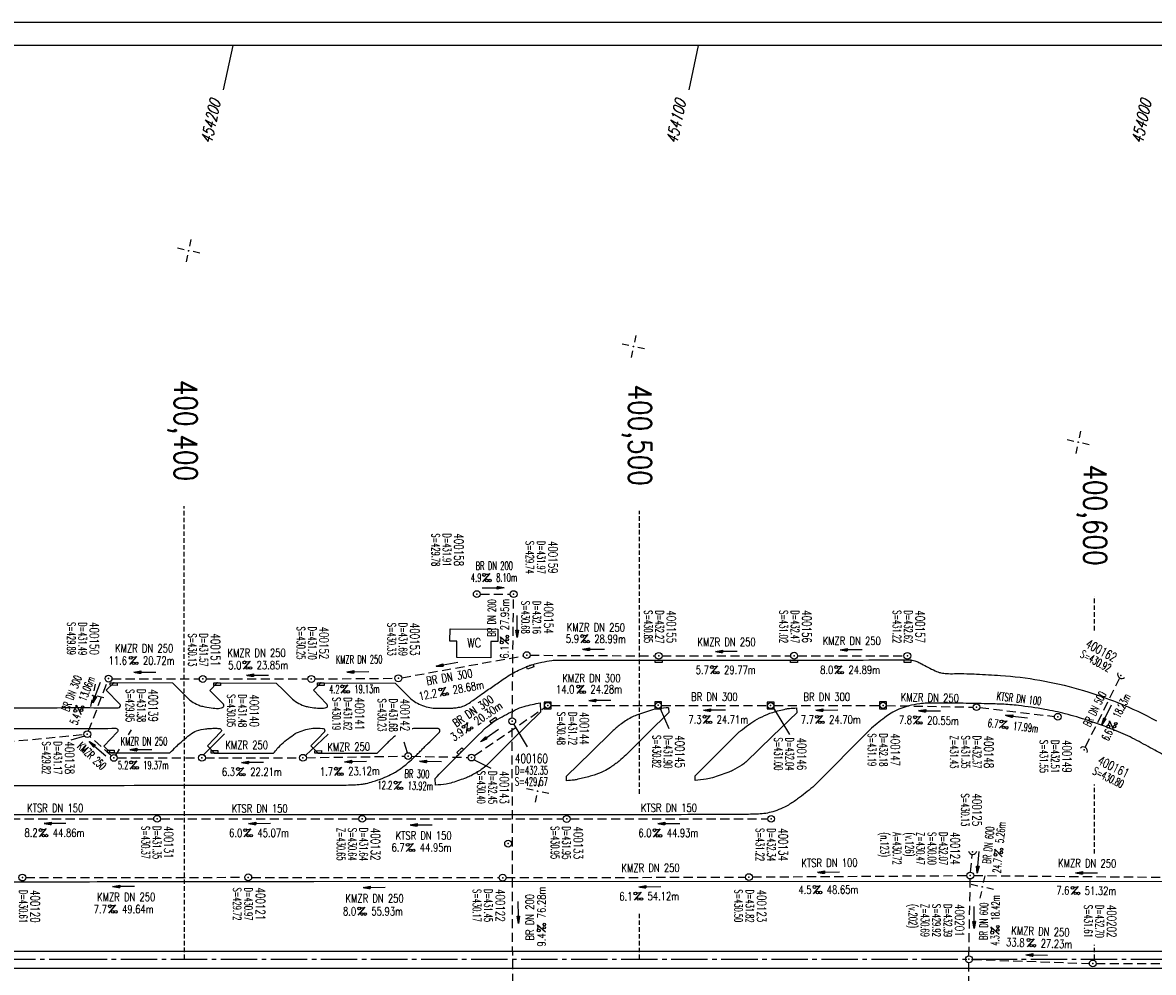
# Model space of a CAD drawing. Extents: x 0 to 1135, y 0 to 420.
# Tile 5 of 48: x 184 to 433, y 211 to 420. Entities that reach past the tile are written whole.
import ezdxf
from ezdxf.enums import TextEntityAlignment as Align

# ---------------------------------------------------------------- set-up
doc = ezdxf.new("R2010")
doc.units = 0
doc.header["$LTSCALE"] = 2
doc.header["$MEASUREMENT"] = 0
for name, pattern in [('ACHSE', [5.5, 4, -0.5, 0.5, -0.5]), ('AUSGEZOGEN', [0]), ('GESTRICH-X2', [1.5, 1, -0.5]), ('GESTRICHELT', [0.75, 0.5, -0.25])]:
    doc.linetypes.add(name, pattern=pattern)
doc.layers.get('0').update_dxf_attribs({"linetype": 'AUSGEZOGEN'})
for name, color, linetype in [('ACHSETOP', 250, 'ACHSE'), ('FBR', 8, 'CONTINUOUS'), ('GEBAEUDE', 6, 'CONTINUOUS'), ('HEKTOM', 250, 'GESTRICHELT'), ('KANAL', 7, 'GESTRICH-X2'), ('NETZ', 250, 'CONTINUOUS'), ('PFEIL', 7, 'CONTINUOUS'), ('RAHMEN', 250, 'AUSGEZOGEN'), ('SCHACHTNR', 6, 'CONTINUOUS'), ('Schmutzw', 30, 'GESTRICH-X2'), ('SCHRIFT', 7, 'CONTINUOUS'), ('SCHSYMBOL', 7, 'CONTINUOUS'), ('TEXTO', 4, 'CONTINUOUS'), ('TEXTU', 4, 'CONTINUOUS')]:
    doc.layers.add(name, color=color, linetype=linetype)
doc.styles.add('ROMANS', font='romans.shx', dxfattribs={"width": 0.8})

# ---------------------------------------------------------------- blocks, each defined once
blk = doc.blocks.new('IKR')
at = {"color": 0}
for p, q in [((0, 1), (0, 2.5)), ((-2.5, 0), (-1, 0)), ((1, 0), (2.5, 0)), ((0, -2.5), (0, -1))]:
    blk.add_line(p, q, dxfattribs=at)
blk.add_circle((0, 0), 0.05, dxfattribs=at)
blk.add_point((0, 0), dxfattribs=at)
blk = doc.blocks.new('GST')
at = {"color": 0}
blk.add_circle((0, 0), 0.75, dxfattribs=at)
blk.add_point((0, 0), dxfattribs=at)
blk = doc.blocks.new('10')
blk.add_blockref('GST', (0, 0))
blk = doc.blocks.new('PROM')
blk.add_line((1.57, 1.82), (0.02, 0.02))
for centre, radius in [((0.32, 1.51), 0.317), ((0.94, 0.29), 0.283), ((1.64, 0.29), 0.283)]:
    blk.add_circle(centre, radius)
blk.add_arc((0.99, 2.68), 1.03, 239.1414, 303.3549)
blk = doc.blocks.new('PFEIL2')
at = {"color": 0}
for p, q in [((0.88, 0), (-2.4, -0.01)), ((0.88, -0.27), (0.88, 0.28)), ((0.88, 0.28), (2.43, 0.01)), ((0.91, 0.27), (0.88, 0.26)), ((0.97, 0.26), (0.88, 0.25)), ((1.02, 0.25), (0.88, 0.23)), ((1.07, 0.24), (0.88, 0.21)), ((1.13, 0.23), (0.88, 0.19)), ((1.18, 0.22), (0.88, 0.17)), ((1.24, 0.21), (0.88, 0.15)), ((1.29, 0.21), (0.88, 0.14)), ((1.34, 0.2), (0.88, 0.12)), ((1.4, 0.19), (0.88, 0.1)), ((1.45, 0.18), (0.88, 0.08)), ((1.51, 0.17), (0.88, 0.06)), ((1.56, 0.16), (0.88, 0.04)), ((1.61, 0.15), (0.88, 0.02)), ((1.67, 0.14), (0.88, 0.01)), ((1.72, 0.13), (0.88, -0.01)), ((1.78, 0.12), (0.88, -0.03)), ((1.83, 0.11), (0.88, -0.05)), ((1.88, 0.1), (0.88, -0.07)), ((1.94, 0.09), (0.88, -0.09)), ((2.05, 0.08), (0.88, -0.12)), ((1.99, 0.08), (0.88, -0.11)), ((2.1, 0.07), (0.88, -0.14)), ((2.15, 0.06), (0.88, -0.16)), ((2.21, 0.05), (0.88, -0.18)), ((2.26, 0.04), (0.88, -0.2)), ((2.32, 0.03), (0.88, -0.22)), ((2.37, 0.02), (0.88, -0.23)), ((2.42, 0.01), (0.88, -0.25)), ((2.43, 0.01), (0.88, -0.27))]:
    blk.add_line(p, q, dxfattribs=at)
blk = doc.blocks.new('40')
at = {"color": 0}
blk.add_arc((0.02, 0.31), 0.91, 192.5363, 347.4637, dxfattribs=at)
blk.add_point((0, 0), dxfattribs=at)
blk = doc.blocks.new('20')
blk.add_lwpolyline([(-0.75, -0.75), (0.75, -0.75), (0.75, 0.75), (-0.75, 0.75)], close=True)
blk.add_circle((0, 0), 0.676)
blk.add_point((0, 0))
blk = doc.blocks.new('30S')
at = {"color": 0}
for p, q in [((-0.75, -0.58), (-0.75, 0)), ((-0.75, 0), (0.75, 0)), ((0.75, 0), (0.75, -0.58)), ((0.75, -0.58), (-0.75, -0.58))]:
    blk.add_line(p, q, dxfattribs=at)
blk.add_point((0, 0), dxfattribs=at)

msp = doc.modelspace()

# ---------------------------------------------------------------- linework, layer by layer
at = {"layer": 'ACHSETOP'}
msp.add_lwpolyline([(25, 214.13), (194.74, 214.13), (394.75, 214.13), (444.74, 214.13), (469.74, 214.13), (494.74, 214.13), (519.75, 214.13), (544.74, 214.13), (569.74, 214.13), (594.74, 214.13), (599.25, 214.13), (619.75, 214.24), (644.74, 214.65), (669.73, 215.38), (694.71, 216.43), (719.67, 217.79), (744.62, 219.47), (769.54, 221.46)], dxfattribs=at)
at = {"layer": 'FBR'}
for p, q in [((204.2, 274.89), (202.56, 273.25)), ((217.18, 274.82), (204.2, 274.89)), ((225.34, 273.21), (226.93, 274.83)), ((226.93, 274.83), (239.93, 274.77)), ((248.08, 273.27), (249.72, 274.83)), ((249.72, 274.83), (266.07, 274.81)), ((202.56, 273.25), (205.53, 270.2)), ((297.9, 270.45), (297.99, 268.45)), ((326.17, 269.36), (326.18, 268.34)), ((354.4, 268.35), (354.32, 269.33)), ((370.77, 264.92), (357.83, 251.96)), ((202.02, 260.97), (203.58, 259.45)), ((247.52, 261.01), (249.13, 259.37)), ((203.58, 259.45), (216.54, 259.45)), ((226.36, 259.43), (239.33, 259.38)), ((249.13, 259.37), (262.08, 259.4)), ((274.91, 252.37), (274.82, 253.84)), ((303.74, 253.35), (303.7, 254.38)), ((331.98, 253.42), (331.98, 254.41))]:
    msp.add_line(p, q, dxfattribs=at)
for points in [[(632.48, 168.84, -0.009319), (633.99, 170.24, -0.008776), (635.77, 171.77, -0.047448), (638.51, 173.64, -0.043313), (641.84, 175.11, -0.010638), (644.36, 175.91, -0.025121), (645.44, 176.17, -0.000498), (651.94, 177.39, 0.000351), (661.14, 179.11, 0.000001), (685.94, 183.77, 0.000098), (686.21, 183.82, 0.000036), (700.61, 186.53, -0.000002), (715, 189.24, -0.000023), (729.21, 191.92, -0.000019), (746.05, 195.09, -0.003046), (758.19, 197.3, -0.001835)], [(236.69, 148.16, 0.000002), (252.45, 148.08, 0.000002), (263.53, 148.02, 0.00046)], [(517.48, 212.59), (519.75, 212.63, -0.000009), (532.25, 212.63, 0.000009), (544.74, 212.63, 0.000011), (557.24, 212.63, -0.000003), (569.74, 212.63, -0.000017), (582.24, 212.63, 0.000005), (594.74, 212.63, 0.000053), (595.15, 212.63, 0.000005), (599.26, 212.63, 0.001234), (606.7, 212.65, 0.000703), (619.76, 212.74, 0.002173), (629.96, 212.86, 0.001495), (644.78, 213.15, 0.001644), (657.03, 213.47, 0.001579), (669.78, 213.88, 0.001584), (682.26, 214.37, 0.001578), (694.78, 214.93, 0.00157), (707.28, 215.57, 0.001571), (719.76, 216.29, 0.001576), (732.25, 217.09, 0.001577), (744.73, 217.97, 0.001582), (757.2, 218.93, 0.001583)], [(121.39, 253.26, -0.000017), (136.5, 258.7, -0.00021)], [(182.23, 269.34, -0.00115), (184.27, 269.36, -0.000233), (194.3, 269.41, -0.002234), (198.04, 269.41, -0.00117), (205.18, 269.36)], [(436.36, 258.22, 0.000566), (433, 260.06, 0.000484), (429.07, 262.2, 0.027279), (425.02, 264.12, 0.017223), (418.36, 266.58, 0.017203), (413.35, 268.05, 0.019387), (408.82, 269.02, 0.01323), (403.03, 269.87, 0.020916), (399.34, 270.16, 0.0033), (395.49, 270.28, 0.002413), (390.22, 270.37, 0.002956), (385.53, 270.41, 0.005434), (382.98, 270.38, 0.032042), (381.34, 270.25, 0.021633), (378.96, 269.78, 0.035146), (377.22, 269.24, 0.032928), (375.45, 268.4, 0.033148), (374.06, 267.5, 0.013166), (370.77, 264.92, 0.045377)], [(138, 252.3, 0.000176), (186.54, 252.31, 0.00024), (222.04, 252.35, 0.000005), (255.02, 252.4, 0.000621), (255.28, 252.4, 0.012611), (257.36, 252.46, 0.017092), (258.89, 252.6, 0.02894), (259.71, 252.75, 0.015967), (261.17, 253.15, 0.018551), (263.38, 253.93, 0.023417), (265.07, 254.69, 0.006423), (265.72, 255.03, 0.01038), (266.12, 255.26, 0.022922), (267.32, 256.05, 0.018623), (268.71, 257.15, 0.005839), (269.92, 258.2, 0.014853), (270.38, 258.64, 0.000052), (271.06, 259.31, 0.000102), (271.4, 259.65, 0.000062), (272.08, 260.34, -0.000161), (272.76, 261.02, -0.004326), (273.26, 261.52, 0.001388), (274.82, 263.04, 0.003303), (275.48, 263.69, 0.008207), (275.74, 263.96, 0.066029), (275.81, 264.06, 0.047025), (275.87, 264.21, 0.089271), (275.89, 264.34, 0.068008), (275.86, 264.5, 0.078753), (275.78, 264.65, 0.096509), (275.68, 264.74, 0.054769), (275.51, 264.81, 0.072593), (275.37, 264.84, 0.00363), (275.09, 264.85, 0.004035), (274.83, 264.85, 0.000231), (273.57, 264.85, 0.000999), (273.28, 264.85, 0.0005), (272.51, 264.85, 0.000309), (271.25, 264.84, 0.001315), (270.99, 264.84, 0.000873), (270.6, 264.84, 0.019061), (270.36, 264.82, 0.008702), (269.84, 264.77, 0.003672), (269.76, 264.76, 0.014501)], [(266.11, 263.21, 0.013645), (265.73, 262.91, 0.006498), (265.11, 262.38, 0.013297), (264.81, 262.11, 0.00019), (264.81, 262.1, 0.000006), (264.63, 261.93, 0.001591), (263.39, 260.71, 0.001492), (262.08, 259.4)], [(357.83, 251.96, -0.016939), (354.51, 249.33, -0.029636), (352.48, 248, -0.056025), (349.07, 246.53, -0.065088), (345.91, 246.01, -0.003333), (342.43, 245.91, -0.005154), (340.17, 245.89, -0.000053), (317.72, 245.87, -0.000124), (308.06, 245.87, -0.000001), (277.56, 245.86, -0.000029), (276.55, 245.86), (222.12, 245.86, 0.000031), (144.94, 245.86, 0.000163), (130.49, 245.86, 0.021883), (126.47, 245.68, 0.014675), (120.51, 244.97, 0.022893), (113.88, 243.68, 0.024298), (107.78, 241.88, 0.00201), (106.37, 241.38, 0.000273), (95.99, 237.66, 0.002972), (91.04, 235.85, 0.001731), (82.57, 232.66)], [(25, 212.13, -0.000002), (107.24, 212.13, 0.000002), (194.74, 212.13, 0.000001), (294.74, 212.13, -0.000001), (394.75, 212.13, -0.000001), (419.74, 212.13, 0.000001), (444.74, 212.13, 0.000009), (457.24, 212.13, -0.000008), (469.74, 212.13, -0.000012), (482.24, 212.13, 0.000009), (494.74, 212.13, 0.006174), (502.15, 212.18, -0.000007)]]:
    msp.add_lwpolyline(points, format="xyb", dxfattribs=at)
at = {"layer": 'FBR', "flags": 128}
for points in [[(266.07, 274.81, 0.000808), (266.97, 273.9, 0.001459), (267.46, 273.39, 0.000391), (268.76, 272.09, 0.000982), (269.28, 271.58, 0.051418), (270.29, 270.76, 0.041507), (271.7, 270.01, 0.045849), (273.28, 269.48, 0.051603), (274.75, 269.3, 0.001642), (275.79, 269.28, 0.003748), (276.24, 269.28, 0.001996), (277.09, 269.28, 0.001662), (278.11, 269.3, 0.020943), (278.95, 269.34, 0.016581), (280.01, 269.48, 0.054785), (281.21, 269.82, 0.05524), (282.3, 270.41, 0.004367), (283.43, 271.21, -0.003027), (285.06, 272.36, -0.001187), (287.54, 274.08, -0.001298), (289.81, 275.65, -0.030935), (292.83, 277.45, -0.035461), (295.66, 278.67, -0.015382), (297.08, 279.11, -0.018643), (298.27, 279.4, -0.015397), (300.5, 279.78, -0.032193), (301.58, 279.86, -0.001833), (304.58, 279.87, -0.000283), (323.99, 279.88, -0.000006), (352.82, 279.88, -0.000191), (353.73, 279.88, -0.000419), (355.29, 279.88, 0.000075), (363.94, 279.86, 0.004723), (373.85, 279.93, -0.009653), (378.7, 279.92, -0.044882), (380, 279.77, -0.059233), (380.94, 279.46, -0.018476), (381.81, 279.01, 0.011989), (383.15, 278.3, 0.00421), (384.77, 277.51, 0.012947), (385.31, 277.27, 0.052557), (386.02, 277.06, 0.031563), (387.24, 276.91, 0.02056), (389, 276.88, -0.013462), (391.7, 276.87, -0.005916), (393.84, 276.78, -0.002399), (399.1, 276.47, -0.026913), (407.76, 275.44, -0.026894), (416.27, 273.49, -0.027054), (425.02, 270.46, -0.02709), (433.38, 266.51, -0.001619)], [(558.73, 182.38, 0.000034), (481.5, 182.24, -0.000124)], [(372.28, 182.21, -0.000052), (305.04, 182.07, -0.001027)], [(217.18, 274.82), (218.53, 273.46), (220.39, 271.58, 0.05248), (221.36, 270.78, 0.041726), (222.75, 270.02, 0.046589), (223.72, 269.7, 0.024227), (225.64, 269.35, 0.031718), (227.2, 269.24, 0.07319), (227.87, 269.34, 0.088462), (228.27, 269.54, 0.183519), (228.39, 269.73, 0.104371), (228.39, 269.99, 0.140731), (228.3, 270.17), (226.88, 271.63), (225.34, 273.21)], [(239.93, 274.77), (241.49, 273.24), (243.18, 271.59, 0.055629), (244.51, 270.54, 0.055935), (246.04, 269.82, 0.036255), (246.96, 269.58, 0.020293), (248.64, 269.34, 0.025801), (250.01, 269.26, 0.056892), (250.64, 269.33, 0.105733), (251.08, 269.54, 0.228399), (251.19, 269.76, 0.090117), (251.15, 270.01, 0.10797), (251.04, 270.19), (249.53, 271.76), (248.08, 273.27)], [(274.82, 253.84, -0.000987), (278.46, 257.53, -0.001694), (280.59, 259.66, -0.000192), (285.64, 264.68, -0.003938), (285.89, 264.92, -0.027243), (286.32, 265.29, -0.008313), (287.82, 266.4, -0.031797), (288.63, 266.91, -0.007095), (292.44, 268.91, -0.048314), (294.42, 269.68, -0.028764), (297.9, 270.45)], [(297.99, 268.45), (291.63, 262.15), (286.28, 256.86, -0.045756), (284.99, 255.8, -0.028956), (282.73, 254.45, -0.032426), (281.71, 253.99, -0.01109), (278.61, 252.93, -0.038999), (277.25, 252.62, -0.023015), (274.91, 252.37)], [(326.17, 269.36, 0.022671), (323.91, 269.17, 0.039002), (322.62, 268.9, 0.015334), (319.11, 267.76, 0.043073), (317.91, 267.21, 0.028703), (315.53, 265.67, 0.03501), (313.75, 264.16), (309.04, 259.58), (303.7, 254.38)], [(331.98, 254.41), (337.34, 259.76), (341.39, 263.81, -0.02999), (341.94, 264.29, -0.009661), (343.74, 265.65, -0.028688), (345.63, 266.86, -0.026615), (347.79, 267.92, -0.030851), (349.05, 268.37, -0.013869), (351.92, 269.12, -0.034271), (352.72, 269.25, -0.017282), (354.32, 269.33)], [(326.18, 268.34), (321.66, 263.85), (316.77, 258.99, -0.026258), (315.29, 257.67, -0.022111), (313.38, 256.27, -0.034523), (311.91, 255.43, -0.029026), (310.04, 254.65, -0.019104), (308.92, 254.31, -0.008069), (306.24, 253.65, -0.027013), (305.41, 253.5, -0.013671), (303.74, 253.35)], [(354.4, 268.35), (349, 263.13), (343.13, 257.45, -0.050635), (342.26, 256.76, -0.023986), (340.22, 255.6, -0.031281), (339.16, 255.14, -0.01015), (335.8, 254.01, -0.038198), (334.42, 253.69, -0.021795), (331.98, 253.42)], [(137.81, 254.14, -0.004277), (142.8, 256.19, -0.008716), (145.28, 257.13, -0.001352), (153.56, 260.09, -0.00567), (155.54, 260.76, -0.023041), (161.32, 262.37, -0.019127), (168.43, 263.72, -0.014624), (175.88, 264.62, -0.022018), (180.86, 264.85, -0.0017), (184.62, 264.85, 0.000664), (194.25, 264.82, 0.001557), (197.66, 264.82, 0.000761), (204.63, 264.87)], [(204.63, 264.87, -0.136826), (204.94, 264.77, -0.183037), (205.08, 264.58, -0.110666), (205.1, 264.22, -0.153683), (204.98, 263.99), (203.55, 262.53), (202.02, 260.97)], [(216.54, 259.45, -0.010799), (217.94, 260.87, -0.014957), (218.99, 261.85, -0.003708), (220.47, 263.12, -0.012984), (220.91, 263.46, -0.074025), (222.43, 264.3, -0.063624), (224.41, 264.75, -0.007604), (225.31, 264.83, -0.009819), (226.02, 264.86, -0.014006), (226.87, 264.86, -0.024046), (227.36, 264.83, -0.101482), (227.68, 264.72, -0.152086), (227.84, 264.55, -0.170698), (227.86, 264.29, -0.134479), (227.7, 264), (226.35, 262.6), (224.78, 261)], [(239.33, 259.38, -0.033733), (241.06, 261.36, -0.04448), (242.58, 262.64, -0.005333), (244.11, 263.69, -0.028419), (244.41, 263.87, -0.03544), (244.78, 264.02, -0.008127), (246.43, 264.57, -0.056132), (247.96, 264.86, -0.040737), (250.1, 264.85)], [(250.1, 264.85), (250.1, 264.85, -0.147846), (250.42, 264.73, -0.193562), (250.56, 264.5, -0.08813), (250.55, 264.17, -0.145337), (250.45, 263.99), (249.11, 262.62), (247.52, 261.01)], [(82.97, 231.1, -0.000003), (195.6, 231.15, -0.000006), (248.2, 231.17), (439.3, 231.25, 0.003412), (449.47, 231.32, -0.004028), (458.08, 231.38, -0.001794), (463.42, 231.35, -0.000623), (478.82, 231.19, -0.000761), (481.7, 231.15, 0.000271), (489.8, 231.03, 0.006691), (490.96, 231.03, 0.002083), (494.69, 231.1)]]:
    msp.add_lwpolyline(points, format="xyb", dxfattribs=at)
msp.add_lwpolyline([(224.78, 261), (226.36, 259.43)], dxfattribs=at)
at = {"layer": 'FBR'}
msp.add_lwpolyline([(25, 215.91), (107.24, 215.91), (194.74, 215.91), (294.74, 215.91), (394.75, 215.91), (419.74, 215.91), (444.74, 215.91)], dxfattribs=at)
for centre, radius, start, end in [((205.16, 269.92), 0.564, 271.7047, 330.7711), ((205.14, 269.82), 0.543, 340.9221, 44.2965)]:
    msp.add_arc(centre, radius, start, end, dxfattribs=at)
at = {"layer": 'GEBAEUDE'}
for p, q in [((278.11, 284.03), (278.15, 286.71)), ((278.15, 286.71), (288.62, 286.67)), ((288.62, 286.67), (288.6, 283.97)), ((279.61, 284.01), (278.11, 284.03)), ((279.59, 280.42), (279.61, 284.01)), ((287.11, 283.97), (287.09, 280.38)), ((288.6, 283.97), (287.11, 283.97)), ((287.09, 280.38), (279.59, 280.42))]:
    msp.add_line(p, q, dxfattribs=at)
at = {"layer": 'HEKTOM'}
for p, q in [((219.75, 214.15), (219.7, 313.73)), ((319.75, 250.47), (319.78, 312.7)), ((419.76, 286.39), (419.76, 293.9)), ((419.74, 237.31), (419.75, 252.51)), ((319.74, 214.14), (319.74, 224.11)), ((419.73, 214.13), (419.73, 217.23))]:
    msp.add_line(p, q, dxfattribs=at)
at = {"layer": 'KANAL'}
for p, q in [((295.74, 280.93), (323.23, 280.79)), ((267.5, 275.98), (294.24, 280.8)), ((324.74, 280.79), (353, 280.8)), ((354.51, 280.83), (377.9, 280.81)), ((198.68, 264.28), (202.8, 275.09)), ((203.81, 275.77), (223.04, 275.72)), ((224.54, 275.71), (246.89, 275.73)), ((248.39, 275.72), (266.01, 275.86)), ((417.8, 260.8), (425.25, 275.79)), ((283.47, 258.86), (298.96, 269.46)), ((300.33, 269.9), (323.13, 269.91)), ((324.63, 269.91), (347.83, 269.87)), ((349.33, 269.86), (372.55, 269.91)), ((374.04, 269.88), (393.08, 269.51)), ((394.56, 269.42), (410.96, 267.48)), ((156.47, 259.6), (197.65, 263.51)), ((203.68, 258.85), (198.96, 263.07)), ((246.55, 258.41), (268.17, 258.74)), ((269.67, 258.74), (282.08, 258.46)), ((204.98, 258.35), (222.85, 258.37)), ((224.33, 258.4), (245.04, 258.38)), ((169.62, 245), (213, 244.99)), ((214.5, 244.98), (258.07, 244.96)), ((259.57, 244.96), (303.01, 244.93)), ((304.51, 244.93), (347.96, 244.97)), ((392.53, 233.26), (392.88, 236.98)), ((184.87, 232.06), (233.02, 232.11)), ((234.52, 232.1), (288.95, 232.04)), ((290.45, 232.04), (343.06, 232.15)), ((344.57, 232.18), (391.72, 232.5)), ((392.17, 214.85), (392.45, 231.74)), ((393.23, 232.5), (443.03, 232.06)), ((392.93, 214.05), (418.63, 213.18)), ((392.2, 196.39), (392.13, 213.33)), ((420.14, 213.18), (468.62, 213.15))]:
    msp.add_line(p, q, dxfattribs=at)
at = {"layer": 'NETZ'}
for p, q in [((230.38, 414.98), (228.28, 405.2)), ((332.68, 414.98), (330.57, 405.2))]:
    msp.add_line(p, q, dxfattribs=at)
at = {"layer": 'RAHMEN'}
msp.add_line((1135, 420), (0, 420), dxfattribs=at)
at = {"layer": 'RAHMEN', "const_width": 0.35}
msp.add_lwpolyline([(25, 5), (1130, 5), (1130, 415), (25, 415), (25, 5)], dxfattribs=at)
at = {"layer": 'SCHACHTNR'}
for p, q in [((324.29, 269.2), (326.22, 264.8)), ((349.34, 269.04), (352.76, 263.54)), ((207.47, 263.45), (208.13, 264.5)), ((224, 259.09), (228.55, 263.66)), ((246.33, 258.88), (251.37, 263.56)), ((292.11, 265.73), (295.1, 260.77)), ((197.77, 263.14), (194.78, 262.23)), ((268.75, 259.5), (268.07, 261.8)), ((204.65, 258.98), (205.47, 260.27)), ((283.39, 257.92), (287.1, 256.08))]:
    msp.add_line(p, q, dxfattribs=at)
at = {"layer": 'Schmutzw'}
for p, q in [((284.76, 294.36), (291.35, 294.37)), ((291.79, 267.17), (292.08, 293.61)), ((291.94, 190.9), (291.78, 265.67))]:
    msp.add_line(p, q, dxfattribs=at)

# ---------------------------------------------------------------- block references
at = {"layer": 'NETZ', "rotation": 167.8411}
for p in [(220.66, 369.86), (318.42, 348.8), (416.18, 327.74), (199.6, 272.11), (297.36, 251.04), (395.11, 229.98)]:
    msp.add_blockref('IKR', p, dxfattribs=at)
at = {"layer": 'PFEIL'}
for p, rotation in [((287.57, 295.7), 0.03526551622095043), ((292.89, 287.29), 269.3738655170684), ((309.68, 282.26), 179.7131655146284), ((338.86, 281.79), 180.0334655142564), ((366.27, 282.16), 179.952965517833), ((277.45, 278.94), 190.2079655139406), ((211.04, 277.22), 179.8007655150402), ((235.81, 276.55), 180.0176655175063), ((257.89, 277.29), 180.4381655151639), ((200.47, 272.74), 249.1013655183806), ((311.05, 271.02), 180.066965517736), ((336.23, 268.89), 179.8704655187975), ((360.94, 268.89), 180.0911655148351), ((383.54, 268.71), 178.9104655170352), ((422.42, 267.84), 243.6578655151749), ((402.64, 267.46), 173.2463655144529), ((286.81, 263.29), 214.371965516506), ((200.64, 260.38), 138.1262655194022), ((210.15, 260.2), 180.0788655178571), ((234.7, 257.39), 180.0243655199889), ((257.38, 257.58), 180.9115655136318), ((273.84, 257.6), 178.6393655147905), ((191.31, 243.99), 179.9674655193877), ((236.28, 243.97), 179.9890655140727), ((271.8, 243.64), 179.9666655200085), ((326.24, 243.95), 180.0261655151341), ((394.22, 235.43), 264.467665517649), ((361.32, 233.25), 180.4077655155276), ((418.04, 233.1), 179.4869655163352), ((206.4, 230.13), 180.049265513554), ((261.43, 229.9), 179.9302655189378), ((322.04, 230.05), 180.1280655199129), ((293.13, 224.42), 270.1043655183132), ((393.32, 223.28), 269.0912655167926), ((407.07, 215.03), 178.0630655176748)]:
    msp.add_blockref('PFEIL2', p, dxfattribs=dict(at, rotation=rotation))
at = {"layer": 'SCHSYMBOL'}
for name, p, rotation in [('10', (284, 294.36), 359.9999655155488), ('10', (292.09, 294.37), 359.9999655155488), ('10', (294.99, 280.95), 359.9999655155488), ('10', (323.98, 280.8), 359.9999655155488), ('10', (353.75, 280.82), 359.9999655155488), ('10', (378.64, 280.8), 359.9999655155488), ('30S', (295.66, 278.67), 18.84338241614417), ('30S', (323.99, 279.88), 359.9997254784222), ('30S', (353.73, 279.88), 359.8740104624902), ('30S', (378.7, 279.92), 358.2439789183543), ('10', (203.06, 275.78), 359.9999655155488), ('10', (223.78, 275.71), 359.9999655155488), ('10', (247.63, 275.72), 359.9999655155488), ('10', (266.76, 275.86), 359.9999655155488), ('40', (425.57, 276.46), 324.9401398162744), ('30S', (204.2, 274.89), 359.7016357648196), ('30S', (226.93, 274.83), 359.7468537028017), ('30S', (249.72, 274.83), 359.9462012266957), ('20', (299.59, 269.89), 359.9999655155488), ('20', (323.88, 269.92), 359.9999655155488), ('20', (348.59, 269.87), 359.9999655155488), ('20', (373.28, 269.9), 359.9999655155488), ('10', (393.83, 269.51), 359.9999655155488), ('30S', (287.82, 266.4), 214.265724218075), ('10', (291.79, 266.42), 359.9999655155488), ('10', (411.7, 267.4), 359.9999655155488), ('10', (198.4, 263.58), 359.9999655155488), ('40', (417.48, 260.11), 145.7803182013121), ('30S', (203.58, 259.45), 180.0694388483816), ('10', (204.23, 258.36), 359.9999655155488), ('10', (223.59, 258.38), 359.9999655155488), ('30S', (226.36, 259.43), 180.1581454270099), ('10', (245.8, 258.39), 359.9999655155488), ('30S', (249.13, 259.37), 180.0607739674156), ('10', (268.92, 258.76), 359.9999655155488), ('30S', (280.59, 259.66), 225.0235583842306), ('10', (282.84, 258.43), 359.9999655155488), ('10', (213.74, 244.98), 359.9999655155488), ('10', (258.82, 244.97), 359.9999655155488), ('10', (303.77, 244.94), 359.9999655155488), ('10', (348.7, 244.96), 359.9999655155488), ('10', (290.89, 239.51), 359.9999655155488), ('40', (392.97, 237.74), 359.9999655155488), ('10', (184.13, 232.06), 359.9999655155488), ('10', (233.77, 232.1), 359.9999655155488), ('10', (289.7, 232.03), 359.9999655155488), ('10', (343.82, 232.16), 359.9999655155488), ('10', (392.46, 232.5), 359.9999655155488), ('10', (392.17, 214.09), 359.9999655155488), ('10', (419.39, 213.17), 359.9999655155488)]:
    msp.add_blockref(name, p, dxfattribs=dict(at, rotation=rotation))
at = {"layer": 'TEXTU'}
for p, rotation in [((285.27, 297.08), 0.03526551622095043), ((290.98, 283.4), 89.37386551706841), ((306.83, 283.64), 359.7131655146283), ((207.62, 278.86), 359.8007655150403), ((232.61, 277.84), 0.0176655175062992), ((335.37, 276.81), 0.03346551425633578), ((362.69, 276.81), 359.952965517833), ((254.1, 272.57), 0.4381655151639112), ((275.93, 271.85), 10.20796551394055), ((305.99, 272.52), 0.06696551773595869), ((197.06, 267.88), 69.10136551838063), ((281.68, 263.77), 34.37196551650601), ((333.72, 265.9), 359.8704655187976), ((358.44, 265.88), 0.09116551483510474), ((379.98, 265.78), 358.9104655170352), ((398.81, 264.9), 353.2463655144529), ((424, 264.27), 63.65786551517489), ((207.7, 255.87), 0.07886551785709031), ((231.2, 254.39), 0.02436551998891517), ((252.74, 254.47), 0.9115655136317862), ((265.81, 251.42), 358.6393655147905), ((187.81, 240.99), 359.9674655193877), ((232.78, 240.97), 359.9890655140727), ((322.74, 240.95), 0.0261655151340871), ((268.49, 237.75), 359.9666655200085), ((399.49, 236.59), 84.46766551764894), ((318.55, 227.04), 0.1280655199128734), ((357.92, 228.47), 0.4077655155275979), ((414.59, 228.3), 359.4869655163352), ((203.04, 224.23), 0.04926551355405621), ((257.82, 223.74), 359.9302655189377), ((299.13, 220.1), 90.10436551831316), ((398.8, 219.6), 89.09126551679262), ((404.91, 216.83), 358.0630655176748)]:
    msp.add_blockref('PROM', p, dxfattribs=dict(at, rotation=rotation))

# ---------------------------------------------------------------- texts
at = {"layer": 'HEKTOM', "style": 'ROMANS', "width": 0.8}
for s, p in [('400,400', (217.52, 341.48)), ('400,500', (317.37, 340.45)), ('400,600', (417.4, 322.89))]:
    msp.add_text(s, height=5, rotation=270, dxfattribs=at).set_placement(p)
at = {"layer": 'NETZ', "style": 'ROMANS', "oblique": 16.6, "width": 0.75}
for s, p in [('454200', (225.7, 393.23)), ('454100', (327.99, 393.23)), ('454000', (430.29, 393.23))]:
    msp.add_text(s, height=2.5, rotation=77.8411, dxfattribs=at).set_placement(p)
at = {"layer": 'SCHACHTNR', "style": 'ROMANS'}
for s, height, rotation, width, p in [('S=429.78', 1.8, 270, 0.6, (274.07, 307.71)), ('D=431.91', 1.8, 270, 0.6, (276.56, 307.71)), ('400158', 2, 270, 0.7, (279.06, 307.72)), ('S=429.74', 1.8, 270, 0.6, (294.77, 306.06)), ('D=431.97', 1.8, 270, 0.6, (297.26, 306.07)), ('400159', 2, 270, 0.7, (299.76, 306.07)), ('S=430.68', 1.8, 270, 0.6, (293.8, 292.88)), ('D=432.16', 1.8, 270, 0.6, (296.29, 292.88)), ('400154', 2, 270, 0.7, (298.78, 292.86)), ('400156', 2, 270, 0.7, (355.54, 290.84)), ('S=430.85', 1.8, 270, 0.6, (320.79, 290.81)), ('D=432.27', 1.8, 270, 0.6, (323.28, 290.79)), ('400155', 2, 270, 0.7, (325.77, 290.79)), ('S=431.02', 1.8, 270, 0.6, (350.55, 290.82)), ('D=432.47', 1.8, 270, 0.6, (353.05, 290.83)), ('S=431.22', 1.8, 270, 0.6, (375.45, 290.8)), ('D=432.62', 1.8, 270, 0.6, (377.95, 290.81)), ('400157', 2, 270, 0.7, (380.44, 290.81)), ('S=429.89', 1.8, 270, 0.6, (193.98, 288.22)), ('D=431.49', 1.8, 270, 0.6, (196.47, 288.2)), ('400150', 2, 270, 0.7, (198.96, 288.21)), ('S=430.25', 1.8, 270, 0.6, (244.45, 287.22)), ('D=431.70', 1.8, 270, 0.6, (246.94, 287.22)), ('400152', 2, 270, 0.7, (249.43, 287.23)), ('S=430.33', 1.8, 270, 0.6, (264.39, 288.05)), ('D=431.69', 1.8, 270, 0.6, (266.89, 288.06)), ('400153', 2, 270, 0.7, (269.38, 288.06)), ('S=430.13', 1.8, 270, 0.6, (220.59, 285.71)), ('D=431.57', 1.8, 270, 0.6, (223.09, 285.71)), ('400151', 2, 270, 0.7, (225.58, 285.72)), ('400162', 2, 331.5428, 0.7, (417.63, 282.79)), ('S=430.92', 1.8, 331.5428, 0.6, (416.44, 280.6)), ('S=429.95', 1.8, 270, 0.6, (206.89, 273.47)), ('400139', 2, 270, 0.7, (211.88, 273.48)), ('D=431.38', 1.8, 270, 0.6, (209.38, 273.48)), ('S=430.05', 1.8, 270, 0.6, (229.11, 272.36)), ('D=431.48', 1.8, 270, 0.6, (231.6, 272.37)), ('400140', 2, 270, 0.7, (234.09, 272.35)), ('S=430.19', 1.8, 270, 0.6, (252.26, 271.68)), ('D=431.62', 1.8, 270, 0.6, (254.76, 271.68)), ('400141', 2, 270, 0.7, (257.28, 271.65)), ('S=430.23', 1.8, 270, 0.6, (262.25, 271.39)), ('D=431.68', 1.8, 270, 0.6, (264.74, 271.39)), ('400142', 2, 270, 0.7, (267.24, 271.4)), ('400144', 2, 270, 0.7, (306.66, 268.46)), ('S=430.48', 1.8, 270, 0.6, (301.64, 268.45)), ('D=431.72', 1.8, 270, 0.6, (304.17, 268.45)), ('S=431.19', 1.8, 270, 0.6, (369.96, 263.75)), ('D=432.18', 1.8, 270, 0.6, (372.48, 263.75)), ('400147', 2, 270, 0.7, (374.98, 263.75)), ('S=429.82', 1.8, 270, 0.6, (188.49, 261.98)), ('D=431.17', 1.8, 270, 0.6, (191.01, 261.98)), ('400138', 2, 270, 0.7, (193.51, 261.98)), ('S=430.82', 1.8, 270, 0.6, (322.65, 263.36)), ('D=431.90', 1.8, 270, 0.6, (325.13, 263.33)), ('400145', 2, 270, 0.7, (327.63, 263.34)), ('S=431.00', 1.8, 270, 0.6, (349.39, 262.84)), ('D=432.04', 1.8, 270, 0.6, (351.88, 262.84)), ('400146', 2, 270, 0.7, (354.41, 262.84)), ('Z=431.43', 1.8, 270, 0.6, (388.01, 263.27)), ('S=431.35', 1.8, 270, 0.6, (390.54, 263.27)), ('D=432.37', 1.8, 270, 0.6, (393.03, 263.27)), ('400148', 2, 270, 0.7, (395.53, 263.28)), ('S=431.55', 1.8, 270, 0.6, (407.73, 262.29)), ('D=432.51', 1.8, 270, 0.6, (410.22, 262.3)), ('400149', 2, 270, 0.7, (412.72, 262.3)), ('400160', 2, 359.8134, 0.7, (292.41, 257.24)), ('400161', 2, 333.7884, 0.7, (420.28, 257.09)), ('D=432.35', 1.8, 359.8134, 0.6, (292.41, 254.74)), ('S=430.80', 1.8, 333.7884, 0.6, (419.18, 254.85)), ('S=430.40', 1.8, 270, 0.6, (284.05, 255.49)), ('D=432.45', 1.8, 270, 0.6, (286.57, 255.46)), ('400143', 2, 270, 0.7, (289.06, 255.47)), ('S=429.57', 1.8, 359.8134, 0.6, (292.38, 252.26)), ('S=430.13', 1.8, 270, 0.6, (390.44, 250.55)), ('400125', 2, 270, 0.7, (392.96, 250.55)), ('S=430.37', 1.8, 270, 0.6, (210.31, 243.38)), ('D=431.35', 1.8, 270, 0.6, (212.81, 243.39)), ('400131', 2, 270, 0.7, (215.3, 243.4)), ('Z=430.65', 1.8, 270, 0.6, (253.26, 243)), ('S=430.64', 1.8, 270, 0.6, (255.75, 242.98)), ('D=431.64', 1.8, 270, 0.6, (258.24, 242.99)), ('400132', 2, 270, 0.7, (260.74, 242.99)), ('S=430.95', 1.8, 270, 0.6, (300.3, 243.33)), ('D=431.95', 1.8, 270, 0.6, (302.79, 243.33)), ('400133', 2, 270, 0.7, (305.31, 243.3)), ('S=431.22', 1.8, 270, 0.6, (345.35, 242.9)), ('D=432.34', 1.8, 270, 0.6, (347.85, 242.91)), ('400134', 2, 270, 0.7, (350.34, 242.91)), ('(n.123)', 1.8, 270, 0.6, (372.75, 241.97)), ('A=430.72', 1.8, 270, 0.6, (375.47, 242.01)), ('(v.126)', 1.8, 270, 0.6, (378.24, 241.96)), ('Z=430.47', 1.8, 270, 0.6, (380.63, 242.06)), ('S=430.00', 1.8, 270, 0.6, (383.15, 242.06)), ('D=432.07', 1.8, 270, 0.6, (385.65, 242.06)), ('400124', 2, 270, 0.7, (388.14, 242.07)), ('D=430.61', 1.8, 270, 0.6, (183.44, 229.33)), ('400120', 2, 270, 0.7, (185.93, 229.33)), ('S=429.72', 1.8, 270, 0.6, (230.44, 229.86)), ('D=430.97', 1.8, 270, 0.6, (232.93, 229.87)), ('400121', 2, 270, 0.7, (235.46, 229.87)), ('S=430.17', 1.8, 270, 0.6, (283.14, 229.53)), ('D=431.45', 1.8, 270, 0.6, (285.64, 229.54)), ('400122', 2, 270, 0.7, (288.16, 229.53)), ('S=430.50', 1.8, 270, 0.6, (340.61, 229.45)), ('D=431.82', 1.8, 270, 0.6, (343.1, 229.42)), ('400123', 2, 270, 0.7, (345.63, 229.42)), ('Z=430.69', 1.8, 270, 0.6, (381.61, 226.24)), ('S=429.92', 1.8, 270, 0.6, (384.14, 226.24)), ('400201', 2, 270, 0.7, (389.13, 226.25)), ('(v.202)', 1.8, 270, 0.6, (378.98, 226.21)), ('D=432.39', 1.8, 270, 0.6, (386.63, 226.24)), ('S=431.61', 1.8, 270, 0.6, (417.5, 226.05)), ('D=432.70', 1.8, 270, 0.6, (420, 226.06)), ('400202', 2, 270, 0.7, (422.52, 226.06))]:
    msp.add_text(s, height=height, rotation=rotation, dxfattribs=dict(at, width=width)).set_placement(p)
at = {"layer": 'SCHRIFT', "style": 'ROMANS', "width": 0.8}
msp.add_text('WC', height=2, rotation=0.421, dxfattribs=at).set_placement((281.9, 282.65))
at = {"layer": 'TEXTO', "style": 'ROMANS'}
for s, rotation, width, p in [('BR DN 200', 0.0353, 0.6, (287.84, 299.7)), ('BR DN 200', 89.3739, 0.6, (288.18, 289.11)), ('KMZR DN 250', 359.7132, 0.75, (310.18, 286.16)), ('KMZR DN 250', 359.8008, 0.75, (210.89, 281.55)), ('KMZR DN 250', 0.0335, 0.75, (338.9, 282.94)), ('KMZR DN 250', 359.953, 0.75, (366.41, 283.19)), ('KMZR DN 250', 0.0177, 0.75, (235.62, 280.54)), ('KMZR DN 250', 0.4382, 0.6, (258.15, 279.1)), ('BR DN 300', 69.1014, 0.6, (195.79, 272.24)), ('BR DN 300', 10.208, 0.75, (278.14, 275.24)), ('KMZR DN 300', 0.067, 0.75, (309.21, 274.99)), ('BR DN 300', 34.372, 0.75, (283.69, 267.92)), ('BR DN 300', 359.8705, 0.75, (336.22, 270.9)), ('BR DN 300', 0.0912, 0.75, (360.93, 270.88)), ('KMZR DN 250', 358.9105, 0.75, (383.56, 270.7)), ('KTSR DN 100', 353.2464, 0.6, (403.08, 270.51)), ('BR DN 500', 63.6579, 0.6, (420.63, 268.73)), ('KMZR 250', 316.5504, 0.6, (198.79, 258.14)), ('KMZR DN 250', 0.0789, 0.6, (210.87, 261.11)), ('KMZR 250', 0.0244, 0.75, (233.43, 260.29)), ('KMZR 250', 0.9116, 0.75, (255.87, 259.89)), ('BR 300', 358.6394, 0.6, (270.83, 253.95)), ('KTSR DN 150', 359.9675, 0.75, (191.35, 246.43)), ('KTSR DN 150', 359.9891, 0.75, (236.28, 246.34)), ('KTSR DN 150', 0.0262, 0.75, (326.24, 246.49)), ('KTSR DN 150', 359.9667, 0.75, (272.32, 240.39)), ('BR DN 600', 84.4677, 0.6, (397.35, 239.11)), ('KTSR DN 100', 0.4078, 0.75, (361.53, 234.4)), ('KMZR DN 250', 359.487, 0.75, (418.16, 234.29)), ('KMZR DN 250', 0.1281, 0.75, (322.2, 233.28)), ('KMZR DN 250', 0.0493, 0.75, (206.95, 226.88)), ('KMZR DN 250', 359.9303, 0.75, (261.54, 226.58)), ('BR DN 200', 90.1044, 0.75, (296.54, 223.32)), ('BR DN 600', 89.0913, 0.6, (396.31, 222.42)), ('KMZR DN 250', 358.0631, 0.75, (407.85, 219.31))]:
    msp.add_text(s, height=1.8, rotation=rotation, dxfattribs=dict(at, width=width)).set_placement(p, align=Align.CENTER)
at = {"layer": 'TEXTU', "style": 'ROMANS'}
for s, rotation, width, p in [('4.9', 0.0353, 0.6, (282.7, 297.08)), ('8.10m', 0.0353, 0.6, (288.26, 297.1)), ('27.95m', 89.3739, 0.75, (291.02, 286.4)), ('5.9', 359.7132, 0.75, (303.59, 283.66)), ('28.99m', 359.7132, 0.75, (309.82, 283.63)), ('6.1', 89.3739, 0.75, (290.96, 280.18)), ('11.6', 359.8008, 0.75, (203.06, 278.86)), ('20.72m', 359.8008, 0.75, (210.63, 278.86)), ('5.0', 0.0177, 0.75, (229.38, 277.82)), ('23.85m', 0.0177, 0.75, (235.62, 277.85)), ('5.7', 0.0335, 0.75, (332.12, 276.8)), ('29.77m', 0.0335, 0.75, (338.36, 276.8)), ('8.0', 359.953, 0.75, (359.46, 276.82)), ('24.89m', 359.953, 0.75, (365.69, 276.82)), ('13.06m', 69.1014, 0.6, (198.14, 270.67)), ('4.2', 0.4382, 0.6, (251.53, 272.54)), ('19.13m', 0.4382, 0.6, (257.1, 272.59)), ('12.2', 10.208, 0.75, (271.41, 271.03)), ('28.68m', 10.208, 0.75, (278.87, 272.4)), ('14.0', 0.067, 0.75, (301.41, 272.51)), ('24.28m', 0.067, 0.75, (308.99, 272.54)), ('18.23m', 63.6579, 0.6, (425.33, 266.95)), ('20.30m', 34.372, 0.75, (284.14, 265.48)), ('5.4', 69.1014, 0.6, (196.16, 265.47)), ('7.3', 359.8705, 0.75, (330.51, 265.89)), ('24.71m', 359.8705, 0.75, (336.71, 265.9)), ('7.7', 0.0912, 0.75, (355.22, 265.88)), ('24.70m', 0.0912, 0.75, (361.45, 265.88)), ('7.8', 358.9105, 0.75, (376.75, 265.84)), ('20.55m', 358.9105, 0.75, (382.99, 265.71)), ('6.7', 353.2464, 0.6, (396.24, 265.19)), ('17.99m', 353.2464, 0.6, (401.79, 264.54)), ('3.9', 34.372, 0.75, (279, 261.95)), ('6.6', 63.6579, 0.6, (422.84, 261.95)), ('5.2', 0.0789, 0.6, (205.11, 255.85)), ('19.37m', 0.0789, 0.6, (210.7, 255.86)), ('6.3', 0.0244, 0.75, (227.97, 254.39)), ('22.21m', 0.0244, 0.75, (234.21, 254.39)), ('1.7', 0.9116, 0.75, (249.53, 254.42)), ('23.12m', 0.9116, 0.75, (255.76, 254.52)), ('12.2', 358.6394, 0.6, (262.16, 251.51)), ('13.92m', 358.6394, 0.6, (268.81, 251.36)), ('5.26m', 84.4677, 0.6, (399.79, 239.57)), ('8.2', 359.9675, 0.75, (184.59, 241.01)), ('44.86m', 359.9675, 0.75, (190.82, 240.98)), ('6.0', 359.9891, 0.75, (229.56, 240.97)), ('45.07m', 359.9891, 0.75, (235.79, 240.97)), ('6.0', 0.0262, 0.75, (319.51, 240.96)), ('44.93m', 0.0262, 0.75, (325.75, 240.96)), ('6.7', 359.9667, 0.75, (265.26, 237.76)), ('44.95m', 359.9667, 0.75, (271.49, 237.75)), ('24.7', 84.4677, 0.6, (399.13, 232.97)), ('76.28m', 90.1044, 0.75, (299.13, 223.12)), ('6.1', 0.1281, 0.75, (315.33, 227.03)), ('54.12m', 0.1281, 0.75, (321.54, 227.07)), ('4.5', 0.4078, 0.75, (354.69, 228.45)), ('48.65m', 0.4078, 0.75, (360.93, 228.48)), ('7.6', 359.487, 0.75, (411.35, 228.34)), ('51.32m', 359.487, 0.75, (417.6, 228.27)), ('18.42m', 89.0913, 0.6, (398.85, 222.61)), ('7.7', 0.0493, 0.75, (199.81, 224.22)), ('49.64m', 0.0493, 0.75, (206.04, 224.22)), ('8.0', 359.9303, 0.75, (254.59, 223.74)), ('55.93m', 359.9303, 0.75, (260.83, 223.74)), ('9.4', 90.1044, 0.75, (299.13, 216.88)), ('4.3', 89.0913, 0.6, (398.77, 217.04)), ('33.8', 358.0631, 0.75, (400.32, 216.97)), ('27.23m', 358.0631, 0.75, (407.91, 216.71))]:
    msp.add_text(s, height=1.8, rotation=rotation, dxfattribs=dict(at, width=width)).set_placement(p)

doc.saveas('drawing.dxf')
